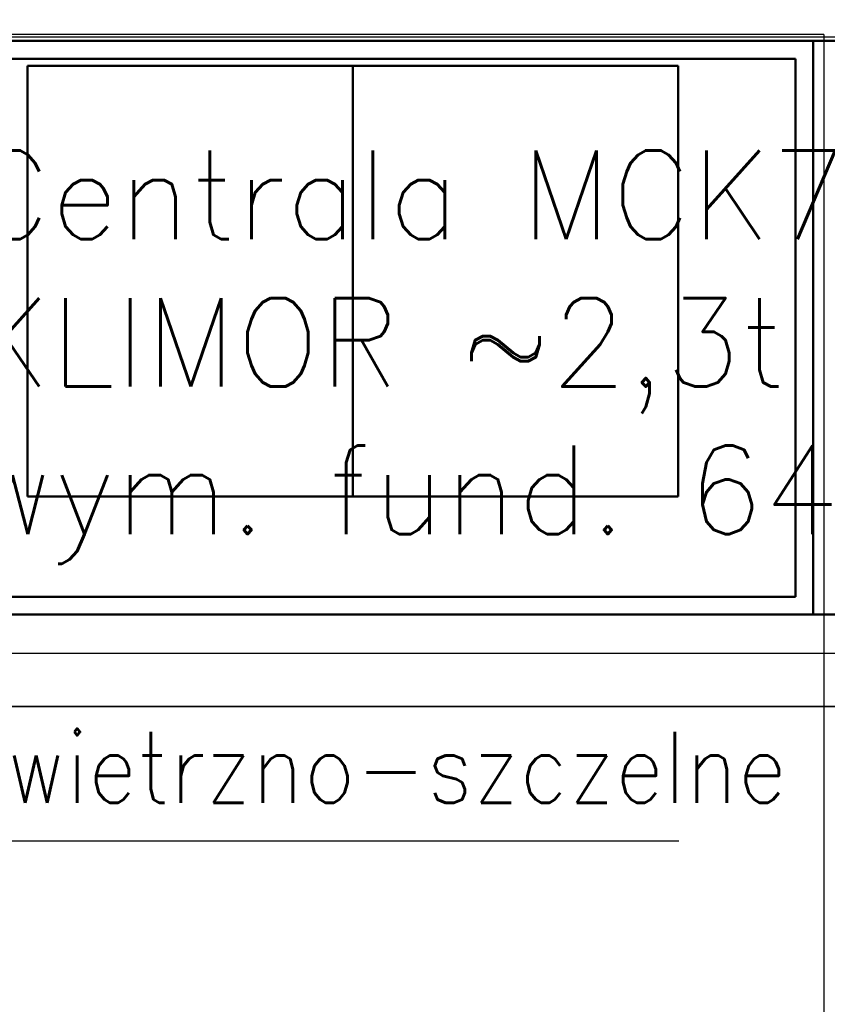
# Model space of a CAD drawing. Header units: centimetres. Extents: x -156440 to 298236, y -263599 to 81430.
# Tile 100 of 170: x 143502 to 145784, y -112221 to -109440. Entities that reach past the tile are written whole.
import ezdxf

# ---------------------------------------------------------------- set-up
doc = ezdxf.new("R2010")
doc.units = ezdxf.units.CM
doc.header["$LTSCALE"] = 50
doc.linetypes.add('Kondygnacja -2$0$HIDDEN2', pattern=[4.7625, 3.175, -1.5875])
for name, color, linetype in [('01-101 Went PP Poziom -2$0$L_text', 2, 'Continuous'), ('bgde_centrale wentylacyjne', 3, 'Continuous'), ('Kondygnacja -2$0$ARCH_INFO_OPISY_IST', 8, 'Continuous'), ('Kondygnacja -2$0$ARCH_KONSTR_POWYŻEJ RZUTU_IST', 8, 'Kondygnacja -2$0$HIDDEN2')]:
    doc.layers.add(name, color=color, linetype=linetype)
for name, color, linetype, lineweight in [('01-101 Went PP Poziom -2$0$L_urządzenia', 1, 'Continuous', 50), ('bgde_fundamenty pod urządzenia', 7, 'Continuous', 35), ('Kondygnacja -2$0$_SP KORYTA', 8, 'Continuous', 25)]:
    doc.layers.add(name, color=color, linetype=linetype, lineweight=lineweight)
doc.layers.get('01-101 Went PP Poziom -2$0$L_text').off()
doc.styles.add('Kondygnacja -2$0$ROMANS-50-CM', font='romans.shx', dxfattribs={"width": 0.8, "height": 10})
doc.styles.add('Romans', font='Romans.shx')

# ---------------------------------------------------------------- blocks, each defined once
blk = doc.blocks.new('Kondygnacja -2$0$konstukcja stropu -2')
at = {"layer": 'Kondygnacja -2$0$ARCH_KONSTR_POWYŻEJ RZUTU_IST', "ltscale": 10}
for q in [(6305, 10975), (6835, 10425)]:
    blk.add_line((6835, 10975), q, dxfattribs=at)
blk = doc.blocks.new('01-101 Went PP Poziom -2$0$A$C03003BEF')
at = {"layer": '01-101 Went PP Poziom -2$0$L_urządzenia', "extrusion": (-1.22461e-16, -1, 0)}
for p, q in [((6518.95, 45973.15, -1017.5), (6778.95, 45973.15, -1017.5)), ((6518.95, 45973.15, -713.5), (6778.95, 45973.15, -713.5)), ((6518.95, 45973.15, -1005.5), (6778.95, 45973.15, -1005.5)), ((6778.95, 45973.15, -1017.5), (6778.95, 45811.15, -1017.5)), ((6778.95, 45973.15, -1005.5), (6778.95, 45973.15, -1017.5)), ((6778.95, 45973.15, -1017.5), (6868.95, 45973.15, -1017.5)), ((6778.95, 45811.15, -1005.5), (6778.95, 45973.15, -1005.5)), ((6778.95, 45973.15, -713.5), (6778.95, 45811.15, -713.5)), ((6778.95, 45973.15, -1005.5), (6778.95, 45973.15, -713.5)), ((6778.95, 45973.15, -713.5), (6868.95, 45973.15, -713.5)), ((6778.95, 45973.15, -1005.5), (6868.95, 45973.15, -1005.5)), ((6778.95, 45973.15, -1017.5), (6778.95, 45811.15, -1017.5)), ((6778.95, 45973.15, -1005.5), (6778.95, 45973.15, -1017.5)), ((6778.95, 45811.15, -1005.5), (6778.95, 45973.15, -1005.5)), ((6778.95, 45973.15, -713.5), (6778.95, 45811.15, -713.5)), ((6778.95, 45973.15, -1005.5), (6778.95, 45973.15, -713.5)), ((6523.95, 45968.15, -718.5), (6773.95, 45968.15, -718.5)), ((6523.95, 45968.15, -1000.5), (6773.95, 45968.15, -1000.5)), ((6773.95, 45816.15, -1000.5), (6773.95, 45968.15, -1000.5)), ((6773.95, 45968.15, -718.5), (6773.95, 45816.15, -718.5)), ((6773.95, 45968.15, -1000.5), (6773.95, 45968.15, -718.5)), ((6556.95, 45966.15, -859.5), (6556.95, 45844.55, -859.5)), ((6648.95, 45966.15, -951.5), (6556.95, 45966.15, -859.5)), ((6556.95, 45966.15, -859.5), (6648.95, 45966.15, -767.6)), ((6648.95, 45966.15, -951.5), (6648.95, 45844.55, -951.5)), ((6648.95, 45966.15, -767.6), (6648.95, 45844.55, -767.6)), ((6740.85, 45966.15, -859.5), (6648.95, 45966.15, -951.5)), ((6648.95, 45966.15, -767.6), (6740.85, 45966.15, -859.5)), ((6740.85, 45966.15, -859.5), (6740.85, 45844.55, -859.5)), ((6648.95, 45844.55, -951.5), (6556.95, 45844.55, -859.5)), ((6556.95, 45844.55, -859.5), (6648.95, 45844.55, -767.6)), ((6740.85, 45844.55, -859.5), (6648.95, 45844.55, -951.5)), ((6648.95, 45844.55, -767.6), (6740.85, 45844.55, -859.5)), ((6523.95, 45816.15, -718.5), (6773.95, 45816.15, -718.5)), ((6523.95, 45816.15, -1000.5), (6773.95, 45816.15, -1000.5)), ((6773.95, 45816.15, -718.5), (6773.95, 45816.15, -1000.5)), ((6518.95, 45811.15, -1017.5), (6778.95, 45811.15, -1017.5)), ((6518.95, 45811.15, -713.5), (6778.95, 45811.15, -713.5)), ((6518.95, 45811.15, -1005.5), (6778.95, 45811.15, -1005.5)), ((6778.95, 45811.15, -1005.5), (6778.95, 45811.15, -1017.5)), ((6778.95, 45811.15, -1017.5), (6868.95, 45811.15, -1017.5)), ((6778.95, 45811.15, -713.5), (6778.95, 45811.15, -1005.5)), ((6778.95, 45811.15, -713.5), (6868.95, 45811.15, -713.5)), ((6778.95, 45811.15, -1005.5), (6868.95, 45811.15, -1005.5)), ((6778.95, 45811.15, -1005.5), (6778.95, 45811.15, -1017.5)), ((6778.95, 45811.15, -713.5), (6778.95, 45811.15, -1005.5))]:
    blk.add_line(p, q, dxfattribs=at)

msp = doc.modelspace()

# ---------------------------------------------------------------- linework, layer by layer
at = {"layer": 'bgde_centrale wentylacyjne', "elevation": -5555}
msp.add_lwpolyline([(142850.723, -111229.262), (148040.723, -111229.262), (148040.723, -109489.262), (142850.723, -109489.262)], close=True, dxfattribs=at)
at = {"layer": 'bgde_fundamenty pod urządzenia', "elevation": -19489.999}
msp.add_lwpolyline([(148843.669, -109240.1), (142443.602, -109240.1), (142443.602, -111380.1), (148843.669, -111380.1)], close=True, dxfattribs=at)
at = {"layer": 'Kondygnacja -2$0$ARCH_INFO_OPISY_IST', "ltscale": 0.5, "extrusion": (0, 1, 0), "elevation": -111758.753}
msp.add_lwpolyline([(-142349.172, -3480), (-145364.328, -3480)], dxfattribs=at)

# ---------------------------------------------------------------- block references
at = {"layer": '01-101 Went PP Poziom -2$0$L_text', "xscale": 10, "yscale": 10, "zscale": 10}
msp.add_blockref('01-101 Went PP Poziom -2$0$A$C03003BEF', (77954.131, -569231.769), dxfattribs=at)
at = {"layer": 'Kondygnacja -2$0$_SP KORYTA', "xscale": 10, "yscale": 10, "zscale": 10}
msp.add_blockref('Kondygnacja -2$0$konstukcja stropu -2', (77424.241, -219231.769, -3480), dxfattribs=at)

# ---------------------------------------------------------------- texts
at = {"layer": 'bgde_fundamenty pod urządzenia', "insert": (143363.737, -109809.596, -6175), "char_height": 250, "width": 4721.5643, "attachment_point": 1, "style": 'Romans'}
msp.add_mtext('Centrala MCK7 prod. KLIMOR ~2,3t\\Pwym. fund. 640x214x10 ', dxfattribs=at)
at = {"layer": 'Kondygnacja -2$0$ARCH_INFO_OPISY_IST', "insert": (142437.455, -111718.42, -3480), "char_height": 200, "width": 3435.92233, "attachment_point": 7, "style": 'Kondygnacja -2$0$ROMANS-50-CM'}
msp.add_mtext('{\\W0.9;drzwi powietrzno-szczelne}', dxfattribs=at)

doc.saveas('drawing.dxf')
